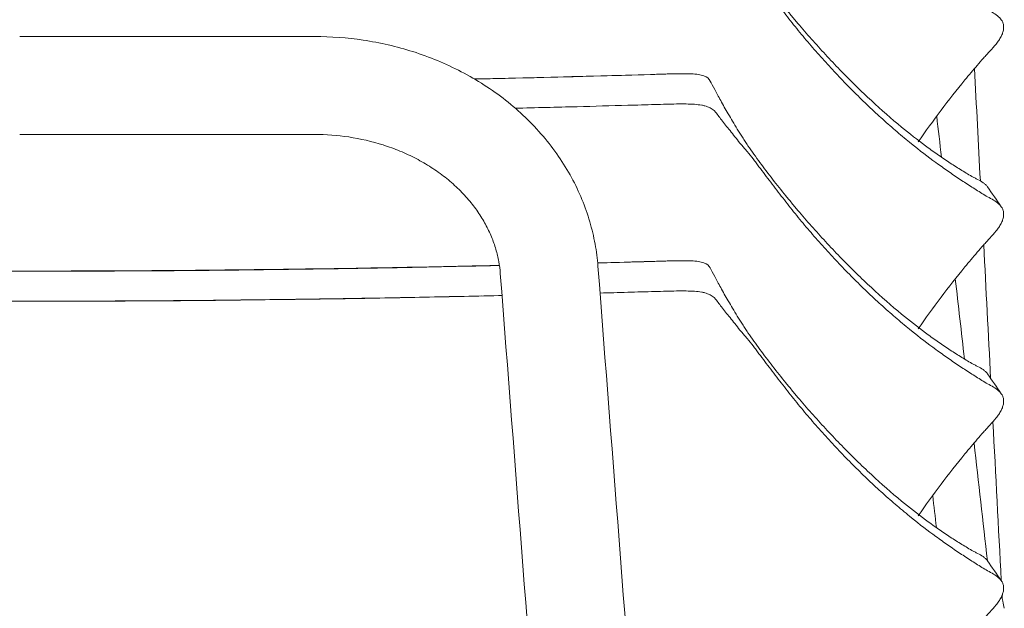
# Model space of a CAD drawing. Header units: centimetres. Extents: x -28 to 145, y -313 to 96.
# Tile 59 of 64: x 0 to 25, y 35 to 50. Entities that reach past the tile are written whole.
import ezdxf

# ---------------------------------------------------------------- set-up
doc = ezdxf.new("R2010")
doc.units = ezdxf.units.CM
doc.layers.add('Main lines', color=7, linetype='Continuous', lineweight=13, true_color=0x000000)
doc.layers.add('Predefinito', color=7, linetype='Continuous', true_color=0x000000)

# ---------------------------------------------------------------- blocks, each defined once
blk = doc.blocks.new('CB-298_Petal_Stacked_2D_Back')
at = {"layer": 'Main lines'}
for points, knots in [([(22.523, 81.09), (22.264, 81.303), (22.006, 81.529), (21.623, 81.884), (21.495, 82.006), (21.243, 82.252), (21.118, 82.378), (20.87, 82.632), (20.748, 82.761), (20.505, 83.023), (20.384, 83.155), (20.146, 83.422), (20.029, 83.557), (19.854, 83.761), (19.796, 83.83), (19.681, 83.968), (19.623, 84.038), (19.452, 84.248), (19.34, 84.39), (19.119, 84.674), (19.011, 84.816), (18.853, 85.03), (18.801, 85.102), (18.699, 85.245), (18.648, 85.316), (18.575, 85.424), (18.55, 85.46), (18.503, 85.532), (18.479, 85.568), (18.434, 85.639), (18.411, 85.675), (18.368, 85.745), (18.347, 85.78), (18.285, 85.883), (18.246, 85.949), (18.169, 86.077), (18.133, 86.139), (18.027, 86.32), (17.962, 86.434), (17.875, 86.591), (17.847, 86.641), (17.796, 86.736), (17.772, 86.78), (17.706, 86.906), (17.669, 86.978), (17.638, 87.039)], [-102.248931, -102.248931, -102.248931, -102.248931, -89.467814, -89.467814, -83.077256, -83.077256, -76.686698, -76.686698, -70.29614, -70.29614, -63.905582, -63.905582, -57.515024, -57.515024, -54.319744, -54.319744, -51.124465, -51.124465, -44.733907, -44.733907, -38.343349, -38.343349, -35.14807, -35.14807, -31.952791, -31.952791, -30.355151, -30.355151, -28.757512, -28.757512, -27.159872, -27.159872, -25.562233, -25.562233, -22.366954, -22.366954, -19.171675, -19.171675, -12.781116, -12.781116, -9.585837, -9.585837, -6.390558, -6.390558, 0, 0, 0, 0]), ([(22.775, 80.665), (22.652, 80.764), (22.529, 80.866), (22.285, 81.074), (22.163, 81.181), (21.92, 81.4), (21.799, 81.512), (21.559, 81.739), (21.44, 81.855), (21.204, 82.09), (21.087, 82.209), (20.855, 82.451), (20.741, 82.573), (20.514, 82.822), (20.403, 82.947), (20.182, 83.2), (20.073, 83.328), (19.912, 83.523), (19.858, 83.589), (19.752, 83.721), (19.699, 83.787), (19.542, 83.987), (19.438, 84.121), (19.233, 84.388), (19.131, 84.521), (18.98, 84.72), (18.93, 84.786), (18.856, 84.886), (18.832, 84.919), (18.783, 84.984), (18.758, 85.017), (18.683, 85.114), (18.633, 85.177), (18.556, 85.268), (18.53, 85.298), (18.479, 85.356), (18.455, 85.385), (18.384, 85.47), (18.339, 85.525), (18.252, 85.632), (18.211, 85.684), (18.131, 85.786), (18.092, 85.834), (18.019, 85.928), (17.984, 85.973), (17.884, 86.1), (17.827, 86.175), (17.777, 86.239)], [-96.043074, -96.043074, -96.043074, -96.043074, -90.040381, -90.040381, -84.037689, -84.037689, -78.034997, -78.034997, -72.032305, -72.032305, -66.029613, -66.029613, -60.026921, -60.026921, -54.024229, -54.024229, -48.021537, -48.021537, -45.020191, -45.020191, -42.018845, -42.018845, -36.016153, -36.016153, -30.01346, -30.01346, -27.012114, -27.012114, -25.511441, -25.511441, -24.010768, -24.010768, -21.009422, -21.009422, -19.508749, -19.508749, -18.008076, -18.008076, -15.00673, -15.00673, -12.005384, -12.005384, -9.004038, -9.004038, -6.002692, -6.002692, 0, 0, 0, 0]), ([(25.07, 83.832), (25.058, 83.849), (25.045, 83.865), (24.994, 83.918), (24.951, 83.95), (24.859, 84.008), (24.809, 84.035), (24.709, 84.09), (24.659, 84.118), (24.562, 84.177), (24.513, 84.208), (24.416, 84.27), (24.366, 84.301), (24.218, 84.396), (24.117, 84.461), (23.915, 84.595), (23.813, 84.665), (23.608, 84.808), (23.505, 84.882), (23.193, 85.109), (22.984, 85.269), (22.775, 85.438)], [-39.221961, -39.221961, -39.221961, -39.221961, -38.204893, -38.204893, -35.6579, -35.6579, -33.110907, -33.110907, -30.563914, -30.563914, -28.016921, -28.016921, -25.469928, -25.469928, -20.375943, -20.375943, -15.281957, -15.281957, -10.187971, -10.187971, 0, 0, 0, 0]), ([(22.948, 80.716), (23.138, 80.988), (23.332, 81.255), (23.728, 81.782), (23.93, 82.041), (24.191, 82.356), (24.244, 82.419), (24.35, 82.543), (24.402, 82.605), (24.508, 82.728), (24.56, 82.79), (24.641, 82.881), (24.669, 82.911), (24.724, 82.971), (24.752, 83.001), (24.835, 83.09), (24.889, 83.15), (24.962, 83.242), (24.985, 83.273), (25.017, 83.32), (25.027, 83.336), (25.046, 83.368), (25.056, 83.384), (25.081, 83.432), (25.094, 83.463), (25.115, 83.525), (25.122, 83.556), (25.13, 83.615), (25.131, 83.644), (25.126, 83.698), (25.12, 83.725), (25.103, 83.774), (25.092, 83.797), (25.076, 83.823), (25.073, 83.827), (25.07, 83.832)], [-81.503771, -81.503771, -81.503771, -81.503771, -71.3158, -71.3158, -61.127828, -61.127828, -58.580835, -58.580835, -56.033843, -56.033843, -53.48685, -53.48685, -52.213353, -52.213353, -50.939857, -50.939857, -48.392864, -48.392864, -47.119368, -47.119368, -46.482619, -46.482619, -45.845871, -45.845871, -44.572375, -44.572375, -43.298878, -43.298878, -42.025382, -42.025382, -40.751885, -40.751885, -39.478389, -39.478389, -39.221961, -39.221961, -39.221961, -39.221961]), ([(14.768, 77.543), (14.753, 77.731), (14.729, 77.919), (14.695, 78.105), (14.66, 78.297), (14.615, 78.487), (14.56, 78.675), (14.503, 78.867), (14.436, 79.057), (14.359, 79.244), (14.281, 79.434), (14.192, 79.621), (14.093, 79.803), (13.992, 79.989), (13.881, 80.169), (13.761, 80.344), (13.639, 80.522), (13.507, 80.693), (13.366, 80.858), (13.224, 81.025), (13.073, 81.185), (12.914, 81.338), (12.754, 81.491), (12.586, 81.637), (12.41, 81.775), (12.234, 81.913), (12.051, 82.043), (11.862, 82.165), (11.674, 82.286), (11.479, 82.399), (11.278, 82.503), (11.08, 82.606), (10.877, 82.701), (10.669, 82.788), (10.464, 82.872), (10.255, 82.949), (10.042, 83.016), (9.63, 83.148), (9.204, 83.246), (8.772, 83.311), (8.364, 83.372), (7.949, 83.403), (7.534, 83.403)], [945.687195, 945.687195, 945.687195, 945.687195, 952.025512, 952.025512, 952.025512, 958.552216, 958.552216, 958.552216, 965.244331, 965.244331, 965.244331, 972.074924, 972.074924, 972.074924, 979.014352, 979.014352, 979.014352, 986.030842, 986.030842, 986.030842, 993.091122, 993.091122, 993.091122, 1000.161549, 1000.161549, 1000.161549, 1007.209293, 1007.209293, 1007.209293, 1014.202066, 1014.202066, 1014.202066, 1021.109737, 1021.109737, 1021.109737, 1027.904419, 1027.904419, 1027.904419, 1041.071427, 1041.071427, 1041.071427, 1053.529034, 1053.529034, 1053.529034, 1053.529034]), ([(16.108, 82.433), (15.686, 82.421), (15.264, 82.409), (14.842, 82.398), (13.831, 82.37), (12.94, 82.349), (11.925, 82.326), (11.821, 82.324), (11.716, 82.322), (11.611, 82.319)], [6.805336, 6.805336, 6.805336, 6.805336, 8.106351, 8.106351, 8.106351, 11.089247, 11.089247, 11.089247, 11.411885, 11.411885, 11.411885, 11.411885]), ([(16.108, 82.433), (14.797, 82.394), (13.476, 82.358), (11.969, 82.325), (11.792, 82.321), (11.615, 82.317)], [-163.088616, -163.088616, -163.088616, -163.088616, -122.316462, -122.316462, -116.886387, -116.886387, -116.886387, -116.886387]), ([(16.537, 82.446), (16.494, 82.445), (16.451, 82.443), (16.359, 82.441), (16.31, 82.439), (16.21, 82.436), (16.159, 82.434), (16.108, 82.433)], [-4.615863, -4.615863, -4.615863, -4.615863, -3.167245, -3.167245, -1.583623, -1.583623, 0, 0, 0, 0]), ([(17.638, 82.267), (17.608, 82.327), (17.554, 82.37), (17.453, 82.406), (17.432, 82.412), (17.384, 82.424), (17.359, 82.429), (17.277, 82.441), (17.217, 82.447), (17.085, 82.453), (17.012, 82.454), (16.894, 82.454), (16.853, 82.453), (16.77, 82.452), (16.727, 82.451), (16.636, 82.449), (16.587, 82.447), (16.537, 82.446)], [-25.337962, -25.337962, -25.337962, -25.337962, -19.003471, -19.003471, -17.419849, -17.419849, -15.836226, -15.836226, -12.668981, -12.668981, -9.501736, -9.501736, -7.918113, -7.918113, -6.33449, -6.33449, -4.615863, -4.615863, -4.615863, -4.615863]), ([(22.523, 76.317), (22.264, 76.53), (22.006, 76.756), (21.623, 77.112), (21.495, 77.233), (21.243, 77.479), (21.118, 77.605), (20.87, 77.859), (20.748, 77.988), (20.505, 78.25), (20.384, 78.382), (20.146, 78.649), (20.029, 78.784), (19.854, 78.988), (19.796, 79.057), (19.681, 79.196), (19.623, 79.265), (19.452, 79.476), (19.34, 79.617), (19.119, 79.901), (19.011, 80.043), (18.853, 80.257), (18.801, 80.329), (18.699, 80.472), (18.648, 80.544), (18.575, 80.651), (18.55, 80.687), (18.503, 80.759), (18.479, 80.795), (18.434, 80.866), (18.411, 80.902), (18.368, 80.972), (18.347, 81.007), (18.285, 81.11), (18.246, 81.176), (18.169, 81.304), (18.133, 81.366), (18.027, 81.547), (17.962, 81.661), (17.875, 81.818), (17.847, 81.868), (17.796, 81.963), (17.772, 82.007), (17.706, 82.133), (17.669, 82.206), (17.638, 82.267)], [-102.248931, -102.248931, -102.248931, -102.248931, -89.467814, -89.467814, -83.077256, -83.077256, -76.686698, -76.686698, -70.29614, -70.29614, -63.905582, -63.905582, -57.515024, -57.515024, -54.319744, -54.319744, -51.124465, -51.124465, -44.733907, -44.733907, -38.343349, -38.343349, -35.14807, -35.14807, -31.952791, -31.952791, -30.355151, -30.355151, -28.757512, -28.757512, -27.159872, -27.159872, -25.562233, -25.562233, -22.366954, -22.366954, -19.171675, -19.171675, -12.781116, -12.781116, -9.585837, -9.585837, -6.390558, -6.390558, 0, 0, 0, 0]), ([(15.528, 81.647), (15.099, 81.635), (14.668, 81.623), (13.711, 81.598), (13.184, 81.585), (12.656, 81.572)], [7.21369, 7.21369, 7.21369, 7.21369, 20.537652, 20.537652, 36.754265, 36.754265, 36.754265, 36.754265]), ([(17.777, 81.467), (17.727, 81.531), (17.659, 81.578), (17.547, 81.619), (17.523, 81.626), (17.473, 81.639), (17.446, 81.645), (17.361, 81.66), (17.3, 81.667), (17.167, 81.677), (17.095, 81.679), (16.98, 81.681), (16.94, 81.681), (16.859, 81.681), (16.817, 81.681), (16.689, 81.679), (16.601, 81.677), (16.418, 81.672), (16.323, 81.67), (16.225, 81.667)], [0, 0, 0, 0, 6.050513, 6.050513, 7.563141, 7.563141, 9.075769, 9.075769, 12.101025, 12.101025, 15.126282, 15.126282, 16.63891, 16.63891, 18.151538, 18.151538, 21.176794, 21.176794, 24.20205, 24.20205, 24.20205, 24.20205]), ([(22.775, 75.892), (22.652, 75.991), (22.529, 76.093), (22.285, 76.301), (22.163, 76.408), (21.92, 76.627), (21.799, 76.739), (21.559, 76.966), (21.44, 77.082), (21.204, 77.317), (21.087, 77.437), (20.855, 77.678), (20.741, 77.8), (20.514, 78.049), (20.403, 78.174), (20.182, 78.428), (20.073, 78.555), (19.912, 78.75), (19.858, 78.816), (19.752, 78.948), (19.699, 79.015), (19.542, 79.214), (19.438, 79.348), (19.233, 79.615), (19.131, 79.749), (18.98, 79.947), (18.93, 80.014), (18.856, 80.113), (18.832, 80.146), (18.783, 80.212), (18.758, 80.244), (18.683, 80.341), (18.633, 80.404), (18.556, 80.496), (18.53, 80.525), (18.479, 80.583), (18.455, 80.612), (18.384, 80.697), (18.339, 80.752), (18.252, 80.859), (18.211, 80.912), (18.131, 81.013), (18.092, 81.062), (18.019, 81.155), (17.984, 81.2), (17.884, 81.328), (17.827, 81.402), (17.777, 81.467)], [-96.043074, -96.043074, -96.043074, -96.043074, -90.040381, -90.040381, -84.037689, -84.037689, -78.034997, -78.034997, -72.032305, -72.032305, -66.029613, -66.029613, -60.026921, -60.026921, -54.024229, -54.024229, -48.021537, -48.021537, -45.020191, -45.020191, -42.018845, -42.018845, -36.016153, -36.016153, -30.01346, -30.01346, -27.012114, -27.012114, -25.511441, -25.511441, -24.010768, -24.010768, -21.009422, -21.009422, -19.508749, -19.508749, -18.008076, -18.008076, -15.00673, -15.00673, -12.005384, -12.005384, -9.004038, -9.004038, -6.002692, -6.002692, 0, 0, 0, 0]), ([(24.716, 79.566), (24.702, 79.586), (24.685, 79.605), (24.649, 79.64), (24.628, 79.657), (24.564, 79.702), (24.516, 79.729), (24.441, 79.767), (24.416, 79.78), (24.366, 79.806), (24.342, 79.819), (24.268, 79.86), (24.219, 79.888), (24.123, 79.947), (24.074, 79.977), (23.927, 80.068), (23.828, 80.13), (23.63, 80.26), (23.531, 80.328), (23.331, 80.468), (23.231, 80.541), (22.929, 80.765), (22.726, 80.923), (22.523, 81.09)], [42.921811, 42.921811, 42.921811, 42.921811, 44.150995, 44.150995, 45.412452, 45.412452, 47.935366, 47.935366, 49.196823, 49.196823, 50.45828, 50.45828, 52.981193, 52.981193, 55.504107, 55.504107, 60.549935, 60.549935, 65.595763, 65.595763, 70.641591, 70.641591, 80.733247, 80.733247, 80.733247, 80.733247]), ([(7.534, 80.903), (7.825, 80.903), (8.116, 80.881), (8.403, 80.838), (8.704, 80.793), (9, 80.725), (9.284, 80.634), (9.43, 80.588), (9.573, 80.535), (9.712, 80.478), (9.853, 80.419), (9.991, 80.355), (10.123, 80.286), (10.257, 80.217), (10.386, 80.142), (10.509, 80.062), (10.633, 79.982), (10.752, 79.898), (10.865, 79.809), (10.977, 79.721), (11.084, 79.628), (11.184, 79.532), (11.284, 79.437), (11.377, 79.338), (11.464, 79.236), (11.549, 79.136), (11.629, 79.033), (11.701, 78.927), (11.773, 78.823), (11.838, 78.718), (11.896, 78.61), (11.953, 78.505), (12.004, 78.398), (12.049, 78.29), (12.092, 78.185), (12.129, 78.078), (12.161, 77.971), (12.191, 77.867), (12.216, 77.762), (12.235, 77.657), (12.254, 77.555), (12.267, 77.453), (12.275, 77.35)], [3363.393458, 3363.393458, 3363.393458, 3363.393458, 3372.143749, 3372.143749, 3372.143749, 3381.362752, 3381.362752, 3381.362752, 3386.097506, 3386.097506, 3386.097506, 3390.891048, 3390.891048, 3390.891048, 3395.719905, 3395.719905, 3395.719905, 3400.559923, 3400.559923, 3400.559923, 3405.386711, 3405.386711, 3405.386711, 3410.177061, 3410.177061, 3410.177061, 3414.908954, 3414.908954, 3414.908954, 3419.562359, 3419.562359, 3419.562359, 3424.119788, 3424.119788, 3424.119788, 3428.566327, 3428.566327, 3428.566327, 3432.889527, 3432.889527, 3432.889527, 3437.07968, 3437.07968, 3437.07968, 3437.07968]), ([(25.07, 79.059), (25.058, 79.076), (25.045, 79.092), (24.994, 79.145), (24.951, 79.177), (24.859, 79.236), (24.809, 79.262), (24.709, 79.317), (24.659, 79.345), (24.562, 79.404), (24.513, 79.435), (24.416, 79.497), (24.366, 79.528), (24.218, 79.623), (24.117, 79.688), (23.915, 79.823), (23.813, 79.892), (23.608, 80.035), (23.505, 80.109), (23.193, 80.336), (22.984, 80.496), (22.775, 80.665)], [-39.221961, -39.221961, -39.221961, -39.221961, -38.204893, -38.204893, -35.6579, -35.6579, -33.110907, -33.110907, -30.563914, -30.563914, -28.016921, -28.016921, -25.469928, -25.469928, -20.375943, -20.375943, -15.281957, -15.281957, -10.187971, -10.187971, 0, 0, 0, 0]), ([(22.948, 75.943), (23.138, 76.215), (23.332, 76.482), (23.728, 77.009), (23.93, 77.268), (24.191, 77.583), (24.244, 77.646), (24.35, 77.77), (24.402, 77.832), (24.508, 77.956), (24.56, 78.017), (24.641, 78.108), (24.669, 78.138), (24.724, 78.198), (24.752, 78.228), (24.835, 78.318), (24.889, 78.377), (24.962, 78.469), (24.985, 78.5), (25.017, 78.547), (25.027, 78.563), (25.046, 78.595), (25.056, 78.611), (25.081, 78.659), (25.094, 78.69), (25.115, 78.752), (25.122, 78.783), (25.13, 78.843), (25.131, 78.871), (25.126, 78.926), (25.12, 78.952), (25.103, 79.001), (25.092, 79.024), (25.076, 79.05), (25.073, 79.055), (25.07, 79.059)], [-81.503771, -81.503771, -81.503771, -81.503771, -71.3158, -71.3158, -61.127828, -61.127828, -58.580835, -58.580835, -56.033843, -56.033843, -53.48685, -53.48685, -52.213353, -52.213353, -50.939857, -50.939857, -48.392864, -48.392864, -47.119368, -47.119368, -46.482619, -46.482619, -45.845871, -45.845871, -44.572375, -44.572375, -43.298878, -43.298878, -42.025382, -42.025382, -40.751885, -40.751885, -39.478389, -39.478389, -39.221961, -39.221961, -39.221961, -39.221961]), ([(-12.252, 77.558), (-12.217, 77.557), (-12.181, 77.557), (-11.814, 77.548), (-11.481, 77.541), (-10.814, 77.527), (-10.48, 77.519), (-9.81, 77.505), (-9.475, 77.499), (-8.803, 77.486), (-8.467, 77.481), (-7.792, 77.471), (-7.455, 77.466), (-6.78, 77.458), (-6.442, 77.453), (-5.766, 77.445), (-5.428, 77.44), (-4.751, 77.433), (-4.413, 77.429), (-3.396, 77.421), (-2.718, 77.418), (-1.36, 77.414), (-0.68, 77.412), (0, 77.412)], [-123.39471, -123.39471, -123.39471, -123.39471, -122.316462, -122.316462, -112.123423, -112.123423, -101.930385, -101.930385, -91.737346, -91.737346, -81.544308, -81.544308, -71.351269, -71.351269, -61.158231, -61.158231, -50.965192, -50.965192, -40.772154, -40.772154, -20.386077, -20.386077, 0, 0, 0, 0]), ([(-12.251, 77.561), (-12.144, 77.558), (-12.035, 77.556), (-11.925, 77.553), (-10.954, 77.532), (-9.949, 77.511), (-8.967, 77.494), (-7.962, 77.476), (-7, 77.465), (-5.987, 77.452), (-5.49, 77.446), (-4.991, 77.44), (-4.493, 77.435), (-3.994, 77.43), (-3.495, 77.427), (-2.996, 77.424), (-2.497, 77.422), (-1.998, 77.42), (-1.499, 77.418), (-0.999, 77.417), (-0.499, 77.416), (0, 77.416)], [10.76571, 10.76571, 10.76571, 10.76571, 11.089247, 11.089247, 11.089247, 14.086128, 14.086128, 14.086128, 17.092945, 17.092945, 17.092945, 18.591826, 18.591826, 18.591826, 20.091534, 20.091534, 20.091534, 21.591223, 21.591223, 21.591223, 23.090179, 23.090179, 23.090179, 23.090179]), ([(12.251, 77.561), (12.144, 77.558), (12.035, 77.556), (11.925, 77.553), (10.954, 77.532), (9.949, 77.511), (8.968, 77.494), (7.962, 77.476), (7, 77.465), (5.987, 77.452), (5.49, 77.446), (4.991, 77.44), (4.493, 77.435), (3.994, 77.43), (3.496, 77.427), (2.997, 77.424), (2.498, 77.422), (1.999, 77.42), (1.499, 77.418), (0.999, 77.417), (0.5, 77.416), (0, 77.416)], [10.76595, 10.76595, 10.76595, 10.76595, 11.089247, 11.089247, 11.089247, 14.086128, 14.086128, 14.086128, 17.092945, 17.092945, 17.092945, 18.591826, 18.591826, 18.591826, 20.091534, 20.091534, 20.091534, 21.591223, 21.591223, 21.591223, 23.090179, 23.090179, 23.090179, 23.090179]), ([(12.252, 77.558), (12.217, 77.557), (12.182, 77.557), (11.814, 77.548), (11.481, 77.541), (10.814, 77.527), (10.48, 77.519), (9.81, 77.505), (9.475, 77.499), (8.803, 77.486), (8.467, 77.481), (7.793, 77.471), (7.455, 77.466), (6.78, 77.458), (6.442, 77.453), (5.766, 77.445), (5.428, 77.44), (4.751, 77.433), (4.413, 77.429), (3.397, 77.421), (2.718, 77.418), (1.36, 77.414), (0.681, 77.412), (0, 77.412)], [-123.392261, -123.392261, -123.392261, -123.392261, -122.316462, -122.316462, -112.123423, -112.123423, -101.930385, -101.930385, -91.737346, -91.737346, -81.544308, -81.544308, -71.351269, -71.351269, -61.158231, -61.158231, -50.965192, -50.965192, -40.772154, -40.772154, -20.386077, -20.386077, 0, 0, 0, 0]), ([(16.108, 77.661), (15.686, 77.648), (15.264, 77.637), (14.842, 77.625), (14.815, 77.624), (14.788, 77.624), (14.761, 77.623)], [6.805336, 6.805336, 6.805336, 6.805336, 8.106351, 8.106351, 8.106351, 8.185988, 8.185988, 8.185988, 8.185988]), ([(16.537, 77.673), (16.494, 77.672), (16.451, 77.671), (16.359, 77.668), (16.31, 77.666), (16.21, 77.663), (16.159, 77.662), (16.108, 77.66)], [-4.615863, -4.615863, -4.615863, -4.615863, -3.167245, -3.167245, -1.583623, -1.583623, 0, 0, 0, 0]), ([(17.638, 77.494), (17.608, 77.554), (17.554, 77.597), (17.453, 77.633), (17.432, 77.64), (17.384, 77.651), (17.359, 77.656), (17.277, 77.668), (17.217, 77.674), (17.085, 77.68), (17.012, 77.681), (16.894, 77.681), (16.853, 77.681), (16.77, 77.679), (16.727, 77.678), (16.636, 77.676), (16.587, 77.675), (16.537, 77.673)], [-25.337962, -25.337962, -25.337962, -25.337962, -19.003471, -19.003471, -17.419849, -17.419849, -15.836226, -15.836226, -12.668981, -12.668981, -9.501736, -9.501736, -7.918113, -7.918113, -6.33449, -6.33449, -4.615863, -4.615863, -4.615863, -4.615863]), ([(22.523, 71.544), (22.264, 71.757), (22.006, 71.983), (21.623, 72.339), (21.495, 72.46), (21.243, 72.707), (21.118, 72.832), (20.87, 73.086), (20.748, 73.216), (20.505, 73.477), (20.384, 73.609), (20.146, 73.876), (20.029, 74.011), (19.854, 74.216), (19.796, 74.284), (19.681, 74.423), (19.623, 74.493), (19.452, 74.703), (19.34, 74.844), (19.119, 75.128), (19.011, 75.271), (18.853, 75.485), (18.801, 75.556), (18.699, 75.699), (18.648, 75.771), (18.575, 75.878), (18.55, 75.914), (18.503, 75.986), (18.479, 76.022), (18.434, 76.093), (18.411, 76.129), (18.368, 76.199), (18.347, 76.234), (18.285, 76.337), (18.246, 76.403), (18.169, 76.531), (18.133, 76.593), (18.027, 76.774), (17.962, 76.888), (17.875, 77.045), (17.847, 77.096), (17.796, 77.19), (17.772, 77.235), (17.706, 77.36), (17.669, 77.433), (17.638, 77.494)], [-102.248931, -102.248931, -102.248931, -102.248931, -89.467814, -89.467814, -83.077256, -83.077256, -76.686698, -76.686698, -70.29614, -70.29614, -63.905582, -63.905582, -57.515024, -57.515024, -54.319744, -54.319744, -51.124465, -51.124465, -44.733907, -44.733907, -38.343349, -38.343349, -35.14807, -35.14807, -31.952791, -31.952791, -30.355151, -30.355151, -28.757512, -28.757512, -27.159872, -27.159872, -25.562233, -25.562233, -22.366954, -22.366954, -19.171675, -19.171675, -12.781116, -12.781116, -9.585837, -9.585837, -6.390558, -6.390558, 0, 0, 0, 0]), ([(-12.318, 76.792), (-12.29, 76.791), (-12.261, 76.79), (-11.562, 76.775), (-10.889, 76.76), (-9.876, 76.739), (-9.537, 76.732), (-8.86, 76.72), (-8.522, 76.714), (-7.505, 76.699), (-6.826, 76.691), (-5.806, 76.678), (-5.465, 76.674), (-4.784, 76.666), (-4.444, 76.662), (-3.421, 76.654), (-2.738, 76.651), (-1.37, 76.647), (-0.686, 76.645), (0, 76.645)], [40.201131, 40.201131, 40.201131, 40.201131, 41.075305, 41.075305, 61.612957, 61.612957, 71.881783, 71.881783, 82.150609, 82.150609, 102.688262, 102.688262, 112.957088, 112.957088, 123.225914, 123.225914, 143.763566, 143.763566, 164.301218, 164.301218, 164.301218, 164.301218]), ([(-11.805, 76.781), (-11.358, 76.771), (-10.919, 76.762), (-10.465, 76.752), (-9.971, 76.742), (-9.475, 76.733), (-8.981, 76.724), (-8.343, 76.713), (-7.701, 76.704), (-7.049, 76.695), (-6.702, 76.691), (-6.346, 76.686), (-5.997, 76.682), (-5.54, 76.676), (-5.071, 76.671), (-4.591, 76.666), (-4.561, 76.666), (-4.53, 76.665), (-4.5, 76.665), (-4.496, 76.665), (-4.492, 76.665), (-4.487, 76.665), (-3.99, 76.66), (-3.495, 76.657), (-3, 76.654), (-2.497, 76.652), (-2.006, 76.65), (-1.501, 76.648), (-1.002, 76.647), (-0.499, 76.646), (0, 76.646)], [11.23766, 11.23766, 11.23766, 11.23766, 12.598825, 12.598825, 12.598825, 14.097191, 14.097191, 14.097191, 16.049662, 16.049662, 16.049662, 17.108439, 17.108439, 17.108439, 18.518022, 18.518022, 18.518022, 18.609364, 18.609364, 18.609364, 18.621711, 18.621711, 18.621711, 20.112491, 20.112491, 20.112491, 21.614134, 21.614134, 21.614134, 23.115313, 23.115313, 23.115313, 23.115313]), ([(12.318, 76.792), (12.29, 76.791), (12.261, 76.79), (11.562, 76.775), (10.889, 76.76), (9.876, 76.739), (9.538, 76.732), (8.861, 76.72), (8.522, 76.714), (7.505, 76.699), (6.826, 76.691), (5.806, 76.678), (5.466, 76.674), (4.785, 76.666), (4.444, 76.662), (3.421, 76.654), (2.738, 76.651), (1.371, 76.647), (0.686, 76.645), (0, 76.645)], [40.203581, 40.203581, 40.203581, 40.203581, 41.075305, 41.075305, 61.612957, 61.612957, 71.881783, 71.881783, 82.150609, 82.150609, 102.688262, 102.688262, 112.957088, 112.957088, 123.225914, 123.225914, 143.763566, 143.763566, 164.301218, 164.301218, 164.301218, 164.301218]), ([(11.805, 76.781), (11.359, 76.771), (10.919, 76.762), (10.466, 76.752), (9.971, 76.742), (9.475, 76.733), (8.981, 76.724), (8.343, 76.713), (7.701, 76.704), (7.049, 76.695), (6.702, 76.691), (6.347, 76.686), (5.997, 76.682), (5.54, 76.676), (5.071, 76.671), (4.591, 76.666), (4.561, 76.666), (4.53, 76.665), (4.5, 76.665), (4.496, 76.665), (4.492, 76.665), (4.488, 76.665), (3.99, 76.66), (3.495, 76.657), (3.001, 76.654), (2.497, 76.652), (2.006, 76.65), (1.501, 76.648), (1.002, 76.647), (0.5, 76.646), (0, 76.646)], [11.23766, 11.23766, 11.23766, 11.23766, 12.598825, 12.598825, 12.598825, 14.097191, 14.097191, 14.097191, 16.049662, 16.049662, 16.049662, 17.108439, 17.108439, 17.108439, 18.518022, 18.518022, 18.518022, 18.609364, 18.609364, 18.609364, 18.621711, 18.621711, 18.621711, 20.112491, 20.112491, 20.112491, 21.614134, 21.614134, 21.614134, 23.115313, 23.115313, 23.115313, 23.115313]), ([(17.777, 76.694), (17.727, 76.759), (17.659, 76.805), (17.547, 76.846), (17.523, 76.853), (17.473, 76.866), (17.446, 76.872), (17.361, 76.887), (17.3, 76.894), (17.167, 76.904), (17.095, 76.907), (16.98, 76.908), (16.94, 76.909), (16.859, 76.908), (16.817, 76.908), (16.689, 76.906), (16.601, 76.904), (16.418, 76.899), (16.323, 76.897), (16.225, 76.894)], [0, 0, 0, 0, 6.050513, 6.050513, 7.563141, 7.563141, 9.075769, 9.075769, 12.101025, 12.101025, 15.126282, 15.126282, 16.63891, 16.63891, 18.151538, 18.151538, 21.176794, 21.176794, 24.20205, 24.20205, 24.20205, 24.20205]), ([(22.775, 71.12), (22.652, 71.219), (22.529, 71.32), (22.285, 71.529), (22.163, 71.635), (21.92, 71.854), (21.799, 71.966), (21.559, 72.194), (21.44, 72.309), (21.204, 72.545), (21.087, 72.664), (20.855, 72.905), (20.741, 73.027), (20.514, 73.276), (20.403, 73.402), (20.182, 73.655), (20.073, 73.782), (19.912, 73.978), (19.858, 74.043), (19.752, 74.175), (19.699, 74.242), (19.542, 74.442), (19.438, 74.576), (19.233, 74.843), (19.131, 74.976), (18.98, 75.175), (18.93, 75.241), (18.856, 75.34), (18.832, 75.373), (18.783, 75.439), (18.758, 75.471), (18.683, 75.568), (18.633, 75.632), (18.556, 75.723), (18.53, 75.752), (18.479, 75.81), (18.455, 75.839), (18.384, 75.924), (18.339, 75.979), (18.252, 76.087), (18.211, 76.139), (18.131, 76.24), (18.092, 76.289), (18.019, 76.382), (17.984, 76.427), (17.884, 76.555), (17.827, 76.63), (17.777, 76.694)], [-96.043074, -96.043074, -96.043074, -96.043074, -90.040381, -90.040381, -84.037689, -84.037689, -78.034997, -78.034997, -72.032305, -72.032305, -66.029613, -66.029613, -60.026921, -60.026921, -54.024229, -54.024229, -48.021537, -48.021537, -45.020191, -45.020191, -42.018845, -42.018845, -36.016153, -36.016153, -30.01346, -30.01346, -27.012114, -27.012114, -25.511441, -25.511441, -24.010768, -24.010768, -21.009422, -21.009422, -19.508749, -19.508749, -18.008076, -18.008076, -15.00673, -15.00673, -12.005384, -12.005384, -9.004038, -9.004038, -6.002692, -6.002692, 0, 0, 0, 0]), ([(24.716, 74.793), (24.702, 74.814), (24.685, 74.832), (24.649, 74.868), (24.628, 74.884), (24.564, 74.93), (24.516, 74.956), (24.441, 74.994), (24.416, 75.007), (24.366, 75.033), (24.342, 75.046), (24.268, 75.087), (24.219, 75.116), (24.123, 75.174), (24.074, 75.204), (23.927, 75.295), (23.828, 75.357), (23.63, 75.487), (23.531, 75.555), (23.331, 75.696), (23.231, 75.768), (22.929, 75.992), (22.726, 76.151), (22.523, 76.317)], [42.921811, 42.921811, 42.921811, 42.921811, 44.150995, 44.150995, 45.412452, 45.412452, 47.935366, 47.935366, 49.196823, 49.196823, 50.45828, 50.45828, 52.981193, 52.981193, 55.504107, 55.504107, 60.549935, 60.549935, 65.595763, 65.595763, 70.641591, 70.641591, 80.733247, 80.733247, 80.733247, 80.733247]), ([(25.07, 74.286), (25.058, 74.303), (25.045, 74.319), (24.994, 74.372), (24.951, 74.404), (24.859, 74.463), (24.809, 74.489), (24.709, 74.544), (24.659, 74.572), (24.562, 74.631), (24.513, 74.662), (24.416, 74.724), (24.366, 74.756), (24.218, 74.851), (24.117, 74.915), (23.915, 75.05), (23.813, 75.119), (23.608, 75.262), (23.505, 75.336), (23.193, 75.563), (22.984, 75.724), (22.775, 75.892)], [-39.221961, -39.221961, -39.221961, -39.221961, -38.204893, -38.204893, -35.6579, -35.6579, -33.110907, -33.110907, -30.563914, -30.563914, -28.016921, -28.016921, -25.469928, -25.469928, -20.375943, -20.375943, -15.281957, -15.281957, -10.187971, -10.187971, 0, 0, 0, 0]), ([(22.948, 71.17), (23.138, 71.442), (23.332, 71.709), (23.728, 72.236), (23.93, 72.495), (24.191, 72.81), (24.244, 72.873), (24.35, 72.997), (24.402, 73.059), (24.508, 73.183), (24.56, 73.244), (24.641, 73.335), (24.669, 73.365), (24.724, 73.425), (24.752, 73.455), (24.835, 73.545), (24.889, 73.604), (24.962, 73.696), (24.985, 73.727), (25.017, 73.774), (25.027, 73.79), (25.046, 73.822), (25.056, 73.838), (25.081, 73.886), (25.094, 73.918), (25.115, 73.98), (25.122, 74.011), (25.13, 74.07), (25.131, 74.098), (25.126, 74.153), (25.12, 74.179), (25.103, 74.229), (25.092, 74.252), (25.076, 74.278), (25.073, 74.282), (25.07, 74.286)], [-81.503771, -81.503771, -81.503771, -81.503771, -71.3158, -71.3158, -61.127828, -61.127828, -58.580835, -58.580835, -56.033843, -56.033843, -53.48685, -53.48685, -52.213353, -52.213353, -50.939857, -50.939857, -48.392864, -48.392864, -47.119368, -47.119368, -46.482619, -46.482619, -45.845871, -45.845871, -44.572375, -44.572375, -43.298878, -43.298878, -42.025382, -42.025382, -40.751885, -40.751885, -39.478389, -39.478389, -39.221961, -39.221961, -39.221961, -39.221961]), ([(24.716, 70.021), (24.702, 70.041), (24.685, 70.06), (24.649, 70.095), (24.628, 70.111), (24.564, 70.157), (24.516, 70.183), (24.441, 70.221), (24.416, 70.234), (24.366, 70.26), (24.342, 70.273), (24.268, 70.314), (24.219, 70.343), (24.123, 70.402), (24.074, 70.432), (23.927, 70.522), (23.828, 70.585), (23.63, 70.715), (23.531, 70.782), (23.331, 70.923), (23.231, 70.995), (22.929, 71.219), (22.726, 71.378), (22.523, 71.544)], [42.921811, 42.921811, 42.921811, 42.921811, 44.150995, 44.150995, 45.412452, 45.412452, 47.935366, 47.935366, 49.196823, 49.196823, 50.45828, 50.45828, 52.981193, 52.981193, 55.504107, 55.504107, 60.549935, 60.549935, 65.595763, 65.595763, 70.641591, 70.641591, 80.733247, 80.733247, 80.733247, 80.733247]), ([(25.07, 69.513), (25.058, 69.53), (25.045, 69.546), (24.994, 69.599), (24.951, 69.631), (24.859, 69.69), (24.809, 69.716), (24.709, 69.771), (24.659, 69.799), (24.562, 69.859), (24.513, 69.889), (24.416, 69.951), (24.366, 69.983), (24.218, 70.078), (24.117, 70.143), (23.915, 70.277), (23.813, 70.346), (23.608, 70.49), (23.505, 70.563), (23.193, 70.791), (22.984, 70.951), (22.775, 71.12)], [-39.221961, -39.221961, -39.221961, -39.221961, -38.204893, -38.204893, -35.6579, -35.6579, -33.110907, -33.110907, -30.563914, -30.563914, -28.016921, -28.016921, -25.469928, -25.469928, -20.375943, -20.375943, -15.281957, -15.281957, -10.187971, -10.187971, 0, 0, 0, 0]), ([(22.948, 66.398), (23.138, 66.669), (23.332, 66.937), (23.728, 67.463), (23.93, 67.722), (24.191, 68.038), (24.244, 68.1), (24.35, 68.225), (24.402, 68.287), (24.508, 68.41), (24.56, 68.471), (24.641, 68.562), (24.669, 68.592), (24.724, 68.653), (24.752, 68.682), (24.835, 68.772), (24.889, 68.832), (24.962, 68.923), (24.985, 68.954), (25.017, 69.002), (25.027, 69.017), (25.046, 69.049), (25.056, 69.066), (25.081, 69.113), (25.094, 69.145), (25.115, 69.207), (25.122, 69.238), (25.13, 69.297), (25.131, 69.325), (25.126, 69.38), (25.12, 69.406), (25.103, 69.456), (25.092, 69.479), (25.076, 69.505), (25.073, 69.509), (25.07, 69.513)], [-81.503771, -81.503771, -81.503771, -81.503771, -71.3158, -71.3158, -61.127828, -61.127828, -58.580835, -58.580835, -56.033843, -56.033843, -53.48685, -53.48685, -52.213353, -52.213353, -50.939857, -50.939857, -48.392864, -48.392864, -47.119368, -47.119368, -46.482619, -46.482619, -45.845871, -45.845871, -44.572375, -44.572375, -43.298878, -43.298878, -42.025382, -42.025382, -40.751885, -40.751885, -39.478389, -39.478389, -39.221961, -39.221961, -39.221961, -39.221961]), ([(25.147, 68.808), (25.13, 68.867), (25.116, 68.927), (25.106, 68.988), (25.098, 69.036), (25.092, 69.084), (25.088, 69.133)], [0, 0, 0, 0, 0.2045955, 0.2045955, 0.2045955, 0.3660134, 0.3660134, 0.3660134, 0.3660134])]:
    blk.add_open_spline(points, degree=3, knots=knots, dxfattribs=at)
for points in [[(7.534, 83.403), (5.023, 83.403), (2.511, 83.403), (0, 83.403)], [(24.535, 79.717), (24.485, 80.673), (24.435, 81.629), (24.385, 82.585)], [(16.225, 81.667), (15.993, 81.66), (15.761, 81.653), (15.528, 81.647)], [(23.541, 80.322), (23.501, 80.672), (23.461, 81.022), (23.421, 81.373)], [(0, 80.903), (2.511, 80.903), (5.023, 80.903), (7.534, 80.903)], [(25.07, 79.059), (24.952, 79.228), (24.834, 79.397), (24.716, 79.566)], [(24.798, 74.675), (24.739, 75.812), (24.68, 76.948), (24.62, 78.084)], [(16.108, 77.66), (15.66, 77.647), (15.211, 77.634), (14.761, 77.622)], [(17.071, 47.705), (16.304, 57.651), (15.536, 67.597), (14.768, 77.543)], [(12.275, 77.35), (13.043, 67.404), (13.811, 57.459), (14.579, 47.513)], [(24.129, 75.171), (24.051, 75.854), (23.973, 76.537), (23.895, 77.219)], [(15.528, 76.874), (15.293, 76.867), (15.057, 76.861), (14.821, 76.854)], [(16.225, 76.894), (15.993, 76.887), (15.761, 76.881), (15.528, 76.874)], [(25.07, 74.286), (24.952, 74.455), (24.834, 74.624), (24.716, 74.793)], [(25.068, 69.516), (24.997, 70.867), (24.927, 72.218), (24.856, 73.569)], [(24.717, 70.02), (24.602, 71.022), (24.488, 72.024), (24.374, 73.026)], [(23.318, 71.688), (23.35, 71.414), (23.381, 71.14), (23.412, 70.866)], [(25.07, 69.513), (24.952, 69.682), (24.834, 69.851), (24.716, 70.021)]]:
    blk.add_open_spline(points, degree=3, dxfattribs=at)

msp = doc.modelspace()

# ---------------------------------------------------------------- block references
at = {"layer": 'Predefinito'}
msp.add_blockref('CB-298_Petal_Stacked_2D_Back', (0, -34.038), dxfattribs=at)

doc.saveas('drawing.dxf')
